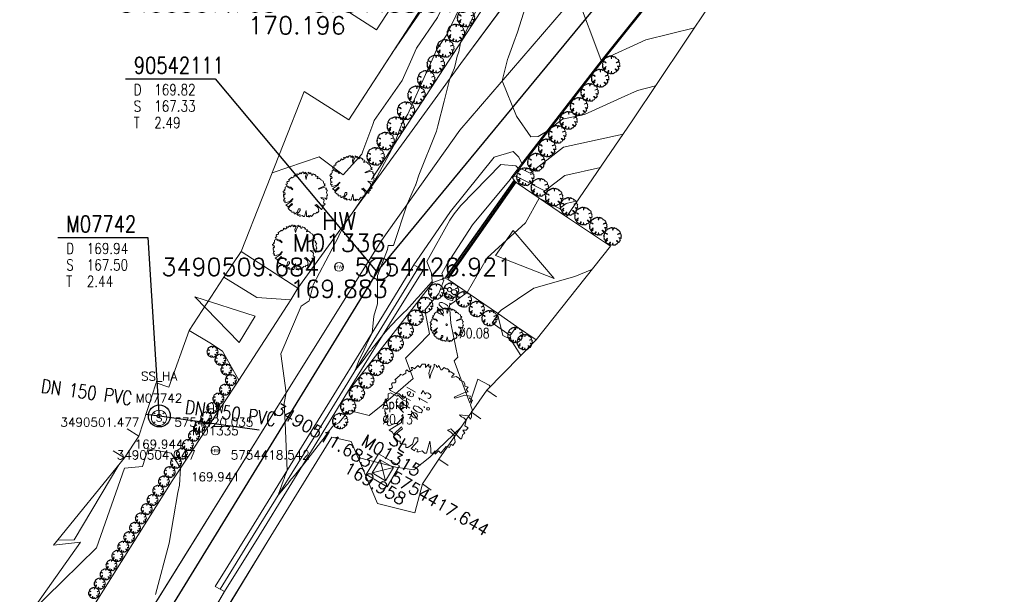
# Model space of a CAD drawing. Header units: metres. Extents: x 3490449 to 3490968, y 5754217 to 5754743.
# Tile 10 of 212: x 3490495 to 3490540, y 5754412 to 5754438. Entities that reach past the tile are written whole.
import ezdxf
from ezdxf.enums import TextEntityAlignment as Align

# ---------------------------------------------------------------- set-up
doc = ezdxf.new("R2010")
doc.units = ezdxf.units.M
doc.header["$LTSCALE"] = 0.25
doc.linetypes.add('Kartierung-07$0$AUSGEZOGEN', pattern=[0])
for name, color, linetype, lineweight, true_color in [('Kartierung-07$0$$BRUCH', 7, 'Continuous', 18, 0x82563a), ('Kartierung-07$0$$HOEHEN_Haupt', 7, 'Continuous', 18, 0x82563a), ('Kartierung-07$0$$HOEHEN_Mittel', 7, 'Continuous', 18, 0x82563a), ('Kartierung-07$0$$P_INF_FL', 7, 'Kartierung-07$0$AUSGEZOGEN', 18, 0x82563a), ('Kartierung-07$0$$P_INF_H', 7, 'Kartierung-07$0$AUSGEZOGEN', 18, 0x82563a), ('Kartierung-07$0$$P_INF_H_Schacht', 7, 'Kartierung-07$0$AUSGEZOGEN', 18, 0x82563a), ('Kartierung-07$0$$P_INF_NR', 7, 'Kartierung-07$0$AUSGEZOGEN', 18, 0x82563a), ('Kartierung-07$0$$P_INF_NR_Schacht', 7, 'Kartierung-07$0$AUSGEZOGEN', 18, 0x82563a), ('Kartierung-07$0$$P_INF_X', 7, 'Kartierung-07$0$AUSGEZOGEN', 18, 0x82563a), ('Kartierung-07$0$$PKT_HS4', 7, 'Continuous', 18, 0x82563a), ('Kartierung-07$0$$PKT_HW', 7, 'Continuous', 18, 0x82563a), ('Kartierung-07$0$$PKT_SL', 7, 'Continuous', 18, 0x82563a), ('Kartierung-07$0$B_Bau', 7, 'Continuous', 18, 0x82563a), ('Kartierung-07$0$B_Baum', 7, 'Continuous', 18, 0x82563a), ('Kartierung-07$0$B_Befestigt', 7, 'Continuous', 18, 0x82563a), ('Kartierung-07$0$B_Gelaendeknick', 7, 'Continuous', 18, 0x82563a), ('Kartierung-07$0$B_Haus', 7, 'Kartierung-07$0$AUSGEZOGEN', 18, 0x82563a), ('Kartierung-07$0$B_Hecke', 7, 'Continuous', 18, 0x82563a), ('Kartierung-07$0$B_Rinne', 7, 'Continuous', 18, 0x82563a), ('Kartierung-07$0$B_Schrift_Baum', 7, 'Continuous', 18, 0x82563a), ('Kartierung-07$0$B_Schrift_Baum_60Grad', 7, 'Continuous', 18, 0x82563a), ('Kartierung-07$0$B_Zaun', 7, 'Kartierung-07$0$AUSGEZOGEN', 18, 0x82563a), ('Kartierung-07$0$B_Zufahrt_Zugang', 7, 'Continuous', 18, 0x82563a), ('Kartierung-07$0$Hilfe_DGM', 7, 'Continuous', 18, 0x82563a), ('Kartierung-07$0$SYM_HW', 7, 'Kartierung-07$0$AUSGEZOGEN', 18, 0x82563a), ('Kartierung-07$0$SYM_SL', 7, 'Kartierung-07$0$AUSGEZOGEN', 18, 0x82563a), ('Kartierung-07$0$SYM_SS_HA', 7, 'Kartierung-07$0$AUSGEZOGEN', 18, 0x82563a)]:
    doc.layers.add(name, color=color, linetype=linetype, lineweight=lineweight, true_color=true_color)
doc.layers.add('Kartierung-07$0$$PKT_SS_HA', color=7, linetype='Continuous', lineweight=18)
for name, color, linetype in [('Kartierung-07$0$B_MW-Leitung_HA_Schrift', 7, 'Continuous'), ('Kartierung-07$0$B_SW-Leitung_HA', 7, 'Continuous'), ('Kartierung-07$0$B_SW_Schacht', 7, 'Continuous'), ('Kartierung-07$0$B_SW_Schacht_HA', 7, 'Continuous')]:
    doc.layers.add(name, color=color, linetype=linetype)
for name, color, linetype, true_color in [('Kartierung-07$0$B_MW-Leitung_HA_Schrift_Aus', 7, 'Continuous', 0x82563a), ('Kartierung-07$0$B_Schachtschrift_SW_AUS', 7, 'Continuous', 0x82563a), ('Kartierung-07$0$B_Schachtschrift_SW_HA_AUS', 7, 'Continuous', 0x82563a), ('Kartierung-07$0$B_SW-Leitung_AUS', 7, 'Continuous', 0x82563a), ('Kartierung-07$0$B_SW-Leitung_HA_Aus', 7, 'Continuous', 0x82563a)]:
    doc.layers.add(name, color=color, linetype=linetype, true_color=true_color)
doc.styles.add('Kartierung-07$0$2', font='TXT')
doc.styles.add('Kartierung-07$0$STANDARD', font='romans.shx', dxfattribs={"width": 0.8})

# ---------------------------------------------------------------- blocks, each defined once
blk = doc.blocks.new('Kartierung-07$0$PKT_0')
for p, q in [((-0.354, -0.354), (0.354, 0.354)), ((0.354, -0.354), (-0.354, 0.354))]:
    blk.add_line(p, q)
at = {"layer": 'Kartierung-07$0$$P_INF_FL', "style": 'Kartierung-07$0$STANDARD'}
blk.add_attdef('CODE', text='', height=0.8, dxfattribs=at).set_placement((0, 1.7), align=Align.CENTER)
at = {"layer": 'Kartierung-07$0$$P_INF_H', "style": 'Kartierung-07$0$STANDARD'}
blk.add_attdef('H', text='', height=0.8, dxfattribs=at).set_placement((0, -1.4), align=Align.CENTER)
at = {"layer": 'Kartierung-07$0$$P_INF_NR', "style": 'Kartierung-07$0$STANDARD'}
blk.add_attdef('NR', text='', height=0.8, dxfattribs=at).set_placement((0, 0.7), align=Align.CENTER)
at = {"layer": 'Kartierung-07$0$$P_INF_X', "style": 'Kartierung-07$0$STANDARD'}
blk.add_attdef('X', text='', height=0.8, dxfattribs=at).set_placement((-0.9, -0.4), align=Align.RIGHT)
blk.add_attdef('Y', (0.7, -0.4), '', height=0.8, dxfattribs=at)
blk = doc.blocks.new('Kartierung-07$0$PKT_SL')
at = {"layer": 'Kartierung-07$0$SYM_SL'}
for p, q in [((-0.5, -0.5), (0.5, 0.5)), ((0.5, -0.5), (-0.5, 0.5)), ((0.5, 0.5), (-0.5, 0.5)), ((-0.5, 0.5), (-0.5, -0.5)), ((0.5, -0.5), (0.5, 0.5)), ((-0.5, -0.5), (0.5, -0.5))]:
    blk.add_line(p, q, dxfattribs=at)
at = {"layer": 'Kartierung-07$0$$P_INF_FL', "style": 'Kartierung-07$0$STANDARD'}
blk.add_attdef('CODE', text='', height=0.8, dxfattribs=at).set_placement((0, 1.7), align=Align.CENTER)
at = {"layer": 'Kartierung-07$0$$P_INF_H', "style": 'Kartierung-07$0$STANDARD'}
blk.add_attdef('H', text='', height=0.8, dxfattribs=at).set_placement((0, -1.4), align=Align.CENTER)
at = {"layer": 'Kartierung-07$0$$P_INF_NR', "style": 'Kartierung-07$0$STANDARD'}
blk.add_attdef('NR', text='', height=0.8, dxfattribs=at).set_placement((0, 0.7), align=Align.CENTER)
at = {"layer": 'Kartierung-07$0$$P_INF_X', "style": 'Kartierung-07$0$STANDARD'}
blk.add_attdef('X', text='', height=0.8, dxfattribs=at).set_placement((-0.9, -0.4), align=Align.RIGHT)
blk.add_attdef('Y', (0.7, -0.4), '', height=0.8, dxfattribs=at)
blk = doc.blocks.new('Kartierung-07$0$PKT_HW')
at = {"layer": 'Kartierung-07$0$SYM_HW'}
for p, q in [((-0.15, 0), (-0.2, 0)), ((0.15, 0), (0.2, 0))]:
    blk.add_line(p, q, dxfattribs=at)
blk.add_circle((0, 0), 0.2, dxfattribs=at)
at = {"layer": 'Kartierung-07$0$$P_INF_FL', "style": 'Kartierung-07$0$STANDARD'}
blk.add_attdef('CODE', text='', height=0.8, dxfattribs=at).set_placement((0, 1.7), align=Align.CENTER)
at = {"layer": 'Kartierung-07$0$$P_INF_H', "style": 'Kartierung-07$0$STANDARD'}
blk.add_attdef('H', text='', height=0.8, dxfattribs=at).set_placement((0, -1.4), align=Align.CENTER)
at = {"layer": 'Kartierung-07$0$$P_INF_NR', "style": 'Kartierung-07$0$STANDARD'}
blk.add_attdef('NR', text='', height=0.8, dxfattribs=at).set_placement((0, 0.7), align=Align.CENTER)
at = {"layer": 'Kartierung-07$0$$P_INF_X', "style": 'Kartierung-07$0$STANDARD'}
blk.add_attdef('X', text='', height=0.8, dxfattribs=at).set_placement((-0.9, -0.4), align=Align.RIGHT)
blk.add_attdef('Y', (0.7, -0.4), '', height=0.8, dxfattribs=at)
at = {"layer": 'Kartierung-07$0$SYM_HW', "style": 'Kartierung-07$0$2', "width": 0.9}
blk.add_text('HW', height=0.15, dxfattribs=at).set_placement((0.001, -0.075), align=Align.CENTER)
blk = doc.blocks.new('Kartierung-07$0$Hecke')
at = {"layer": 'Kartierung-07$0$B_Hecke'}
blk.add_lwpolyline([(-0.447, -0.197), (-0.472, -0.185), (-0.46, -0.147), (-0.472, -0.147), (-0.485, -0.16), (-0.497, -0.135), (-0.485, -0.122), (-0.485, -0.11), (-0.46, -0.085), (-0.485, -0.085), (-0.497, -0.06), (-0.485, -0.06), (-0.497, -0.035), (-0.497, -0.01), (-0.485, 0.003), (-0.485, -0.01), (-0.472, -0.01), (-0.46, 0.003), (-0.472, 0.04), (-0.497, 0.028), (-0.51, 0.065), (-0.472, 0.09), (-0.485, 0.103), (-0.46, 0.115), (-0.46, 0.14), (-0.46, 0.165), (-0.435, 0.178), (-0.36, 0.14), (-0.347, 0.153), (-0.297, 0.103), (-0.285, 0.115), (-0.335, 0.165), (-0.36, 0.165), (-0.435, 0.203), (-0.447, 0.228), (-0.422, 0.228), (-0.41, 0.24), (-0.422, 0.278), (-0.41, 0.29), (-0.385, 0.29), (-0.372, 0.303), (-0.372, 0.328), (-0.385, 0.328), (-0.322, 0.378), (-0.322, 0.39), (-0.297, 0.378), (-0.26, 0.403), (-0.26, 0.428), (-0.247, 0.44), (-0.222, 0.415), (-0.185, 0.44), (-0.197, 0.465), (-0.185, 0.465), (-0.16, 0.453), (-0.135, 0.478), (-0.122, 0.49), (-0.097, 0.465), (-0.085, 0.49), (-0.072, 0.503), (-0.035, 0.503), (-0.035, 0.465), (-0.022, 0.478), (0.003, 0.503), (0.003, 0.478), (0.015, 0.465), (0.028, 0.49), (0.028, 0.478), (0.003, 0.403), (0.015, 0.34), (0.028, 0.39), (0.065, 0.478), (0.065, 0.503), (0.09, 0.49), (0.09, 0.478), (0.103, 0.465), (0.115, 0.49), (0.128, 0.465), (0.14, 0.44), (0.153, 0.44), (0.178, 0.465), (0.203, 0.453), (0.215, 0.453), (0.24, 0.428), (0.228, 0.415), (0.253, 0.415), (0.278, 0.403), (0.29, 0.39), (0.265, 0.365), (0.265, 0.353), (0.315, 0.365), (0.353, 0.34), (0.353, 0.328), (0.403, 0.303), (0.415, 0.278), (0.415, 0.253), (0.453, 0.24), (0.428, 0.215), (0.453, 0.19), (0.403, 0.178), (0.29, 0.128), (0.303, 0.115), (0.415, 0.153), (0.478, 0.14), (0.465, 0.115), (0.503, 0.09), (0.49, 0.078), (0.49, 0.065), (0.478, 0.04), (0.503, -0.022), (0.49, -0.035), (0.49, -0.097), (0.478, -0.122), (0.453, -0.085), (0.353, -0.072), (0.378, -0.097), (0.403, -0.11), (0.428, -0.135), (0.415, -0.197), (0.453, -0.222), (0.428, -0.247), (0.39, -0.247), (0.415, -0.285), (0.39, -0.297), (0.378, -0.347), (0.365, -0.347), (0.253, -0.235), (0.215, -0.247), (0.253, -0.272), (0.29, -0.31), (0.303, -0.385), (0.278, -0.422), (0.253, -0.41), (0.24, -0.447), (0.203, -0.435), (0.14, -0.51), (0.115, -0.485), (0.078, -0.522), (0.078, -0.485), (0.053, -0.51), (0.028, -0.51), (0.028, -0.46), (0.015, -0.372), (-0.022, -0.51), (-0.047, -0.51), (-0.072, -0.485), (-0.11, -0.497), (-0.135, -0.497), (-0.122, -0.472), (-0.147, -0.46), (-0.16, -0.485), (-0.197, -0.46), (-0.122, -0.372), (-0.122, -0.335), (-0.16, -0.335), (-0.185, -0.41), (-0.235, -0.447), (-0.26, -0.447), (-0.26, -0.41), (-0.31, -0.41), (-0.322, -0.397), (-0.322, -0.372), (-0.347, -0.372), (-0.397, -0.322), (-0.347, -0.272), (-0.297, -0.235), (-0.31, -0.21), (-0.397, -0.297), (-0.41, -0.272), (-0.447, -0.247), (-0.31, -0.16), (-0.31, -0.135), (-0.285, -0.11), (-0.285, -0.097), (-0.36, -0.172), (-0.385, -0.172), (-0.447, -0.197)], dxfattribs=at)
blk = doc.blocks.new('Kartierung-07$0$Zufahrt')
at = {"layer": 'Kartierung-07$0$B_Zufahrt_Zugang'}
for p, q in [((-0.7, -2.8), (0, 0)), ((0, 0), (0.7, -2.8)), ((-0.7, -2.8), (0.7, -2.8))]:
    blk.add_line(p, q, dxfattribs=at)
blk = doc.blocks.new('Kartierung-07$0$B_Schachtbeschriftung')
blk.add_line((0, 0), (8.186, 0))
at = {"style": 'Kartierung-07$0$STANDARD', "width": 0.8}
for s, p in [('D ', (0.75, -0.5)), ('S ', (0.75, -2)), ('T ', (0.75, -3.5))]:
    blk.add_text(s, height=1, dxfattribs=at).set_placement(p, align=Align.TOP_LEFT)
at = {"ltscale": 0.02, "style": 'Kartierung-07$0$STANDARD', "width": 0.8}
for tag, p, height in [('NUMMER', (0.759, 0.479), 1.5), ('DECKEL', (2.627, -1.5), 1), ('SOHLE', (2.625, -2.996), 1), ('TIEFE', (2.628, -4.501), 1)]:
    blk.add_attdef(tag, p, '', height=height, dxfattribs=at)
at = {"ltscale": 0.02, "style": 'Kartierung-07$0$STANDARD', "width": 0.8, "flags": 1}
blk.add_attdef('FOTO', (1.057, -6.131), '', height=1, dxfattribs=at)
blk = doc.blocks.new('Kartierung-07$0$B_Baum')
at = {"layer": 'Kartierung-07$0$B_Baum'}
blk.add_lwpolyline([(-0.442, -0.192), (-0.467, -0.179), (-0.454, -0.142), (-0.467, -0.142), (-0.479, -0.154), (-0.492, -0.129), (-0.479, -0.117), (-0.479, -0.104), (-0.454, -0.079), (-0.479, -0.079), (-0.492, -0.054), (-0.479, -0.054), (-0.492, -0.029), (-0.492, -0.004), (-0.479, 0.008), (-0.479, -0.004), (-0.467, -0.004), (-0.454, 0.008), (-0.467, 0.046), (-0.492, 0.033), (-0.504, 0.071), (-0.467, 0.096), (-0.479, 0.108), (-0.454, 0.121), (-0.454, 0.146), (-0.454, 0.171), (-0.429, 0.183), (-0.354, 0.146), (-0.342, 0.158), (-0.292, 0.108), (-0.279, 0.121), (-0.329, 0.171), (-0.354, 0.171), (-0.429, 0.208), (-0.442, 0.233), (-0.417, 0.233), (-0.404, 0.246), (-0.417, 0.283), (-0.404, 0.296), (-0.379, 0.296), (-0.367, 0.308), (-0.367, 0.333), (-0.379, 0.333), (-0.317, 0.383), (-0.317, 0.396), (-0.292, 0.383), (-0.254, 0.408), (-0.254, 0.433), (-0.242, 0.446), (-0.217, 0.421), (-0.179, 0.446), (-0.192, 0.471), (-0.179, 0.471), (-0.154, 0.458), (-0.129, 0.483), (-0.117, 0.496), (-0.092, 0.471), (-0.079, 0.496), (-0.067, 0.508), (-0.029, 0.508), (-0.029, 0.471), (-0.017, 0.483), (0.008, 0.508), (0.008, 0.483), (0.021, 0.471), (0.033, 0.496), (0.033, 0.483), (0.008, 0.408), (0.021, 0.346), (0.033, 0.396), (0.071, 0.483), (0.071, 0.508), (0.096, 0.496), (0.096, 0.483), (0.108, 0.471), (0.121, 0.496), (0.133, 0.471), (0.146, 0.446), (0.158, 0.446), (0.183, 0.471), (0.208, 0.458), (0.221, 0.458), (0.246, 0.433), (0.233, 0.421), (0.258, 0.421), (0.283, 0.408), (0.296, 0.396), (0.271, 0.371), (0.271, 0.358), (0.321, 0.371), (0.358, 0.346), (0.358, 0.333), (0.408, 0.308), (0.421, 0.283), (0.421, 0.258), (0.458, 0.246), (0.433, 0.221), (0.458, 0.196), (0.408, 0.183), (0.296, 0.133), (0.308, 0.121), (0.421, 0.158), (0.483, 0.146), (0.471, 0.121), (0.508, 0.096), (0.496, 0.083), (0.496, 0.071), (0.483, 0.046), (0.508, -0.017), (0.496, -0.029), (0.496, -0.092), (0.483, -0.117), (0.458, -0.079), (0.358, -0.067), (0.383, -0.092), (0.408, -0.104), (0.433, -0.129), (0.421, -0.192), (0.458, -0.217), (0.433, -0.242), (0.396, -0.242), (0.421, -0.279), (0.396, -0.292), (0.383, -0.342), (0.371, -0.342), (0.258, -0.229), (0.221, -0.242), (0.258, -0.267), (0.296, -0.304), (0.308, -0.379), (0.283, -0.417), (0.258, -0.404), (0.246, -0.442), (0.208, -0.429), (0.146, -0.504), (0.121, -0.479), (0.083, -0.517), (0.083, -0.479), (0.058, -0.504), (0.033, -0.504), (0.033, -0.454), (0.021, -0.367), (-0.017, -0.504), (-0.042, -0.504), (-0.067, -0.479), (-0.104, -0.492), (-0.129, -0.492), (-0.117, -0.467), (-0.142, -0.454), (-0.154, -0.479), (-0.192, -0.454), (-0.117, -0.367), (-0.117, -0.329), (-0.154, -0.329), (-0.179, -0.404), (-0.229, -0.442), (-0.254, -0.442), (-0.254, -0.404), (-0.304, -0.404), (-0.317, -0.392), (-0.317, -0.367), (-0.342, -0.367), (-0.392, -0.317), (-0.342, -0.267), (-0.292, -0.229), (-0.304, -0.204), (-0.392, -0.292), (-0.404, -0.267), (-0.442, -0.242), (-0.304, -0.154), (-0.304, -0.129), (-0.279, -0.104), (-0.279, -0.092), (-0.354, -0.167), (-0.379, -0.167), (-0.442, -0.192)], dxfattribs=at)
blk = doc.blocks.new('Kartierung-07$0$PKT_SS_HA')
at = {"layer": 'Kartierung-07$0$SYM_SS_HA'}
for p, q in [((-0.247, 0.247), (-0.177, 0.177)), ((0.177, 0.177), (0.247, 0.247)), ((0.177, 0.177), (0.247, 0.247)), ((-0.247, -0.247), (-0.177, -0.177)), ((0.177, -0.177), (0.247, -0.247))]:
    blk.add_line(p, q, dxfattribs=at)
blk.add_circle((0, 0), 0.35, dxfattribs=at)
at = {"layer": 'Kartierung-07$0$$P_INF_FL', "style": 'Kartierung-07$0$STANDARD'}
blk.add_attdef('CODE', text='', height=0.8, dxfattribs=at).set_placement((0, 1.7), align=Align.CENTER)
at = {"layer": 'Kartierung-07$0$$P_INF_H_Schacht', "style": 'Kartierung-07$0$STANDARD'}
blk.add_attdef('H', text='', height=0.8, dxfattribs=at).set_placement((0, -1.4), align=Align.CENTER)
at = {"layer": 'Kartierung-07$0$$P_INF_NR_Schacht', "style": 'Kartierung-07$0$STANDARD'}
blk.add_attdef('NR', text='', height=0.8, dxfattribs=at).set_placement((0, 0.7), align=Align.CENTER)
at = {"layer": 'Kartierung-07$0$$P_INF_X', "style": 'Kartierung-07$0$STANDARD'}
blk.add_attdef('X', text='', height=0.8, dxfattribs=at).set_placement((-0.9, -0.4), align=Align.RIGHT)
blk.add_attdef('Y', (0.7, -0.4), '', height=0.8, dxfattribs=at)
at = {"layer": 'Kartierung-07$0$SYM_SS_HA', "style": 'Kartierung-07$0$2'}
blk.add_text('S', height=0.35, dxfattribs=at).set_placement((0, -0.178), align=Align.CENTER)

msp = doc.modelspace()

# ---------------------------------------------------------------- linework, layer by layer
at = {"layer": 'Kartierung-07$0$$BRUCH', "ltscale": 0.02}
for p, q in [((3490521.682, 5754436.387), (3490529.671, 5754446.358)), ((3490510.135, 5754433.634), (3490517.317, 5754444.735)), ((3490517.103, 5754440.035), (3490511.166, 5754430.904)), ((3490520.85, 5754439.739), (3490515.196, 5754433.16)), ((3490517.535, 5754439.31), (3490515.244, 5754436.201)), ((3490518.026, 5754431.645), (3490521.682, 5754436.387)), ((3490515.244, 5754436.201), (3490511.37, 5754430.859)), ((3490508.088, 5754434.927), (3490510.135, 5754433.634)), ((3490515.196, 5754433.16), (3490511.623, 5754428.129)), ((3490514.764, 5754429.454), (3490516.768, 5754431.924)), ((3490516.768, 5754431.924), (3490517.62, 5754432.194)), ((3490517.62, 5754432.194), (3490517.879, 5754431.928)), ((3490517.879, 5754431.928), (3490518.026, 5754431.645)), ((3490517.569, 5754431.038), (3490518.026, 5754431.645)), ((3490514.516, 5754426.403), (3490517.67, 5754430.883)), ((3490517.67, 5754430.883), (3490517.569, 5754431.038)), ((3490517.67, 5754430.883), (3490517.716, 5754430.821)), ((3490511.37, 5754430.859), (3490507.812, 5754425.949)), ((3490514.629, 5754426.431), (3490517.716, 5754430.821)), ((3490517.716, 5754430.821), (3490517.848, 5754430.71)), ((3490520.064, 5754429.206), (3490517.848, 5754430.71)), ((3490513.371, 5754427.419), (3490514.764, 5754429.454)), ((3490520.064, 5754429.206), (3490522.065, 5754427.872)), ((3490511.623, 5754428.129), (3490506.893, 5754420.564)), ((3490505.227, 5754427.625), (3490507.812, 5754425.949)), ((3490513.092, 5754427.017), (3490513.371, 5754427.419)), ((3490508.819, 5754419.599), (3490513.304, 5754426.89)), ((3490513.092, 5754427.017), (3490511.719, 5754424.75)), ((3490513.304, 5754426.89), (3490513.092, 5754427.017)), ((3490513.508, 5754426.742), (3490513.304, 5754426.89)), ((3490504.433, 5754426.451), (3490505.932, 5754425.522)), ((3490512.114, 5754424.505), (3490513.508, 5754426.742)), ((3490513.961, 5754426.211), (3490514.516, 5754426.403)), ((3490514.516, 5754426.403), (3490514.667, 5754426.352)), ((3490507.812, 5754425.949), (3490507.483, 5754425.422)), ((3490510.079, 5754421.214), (3490513.961, 5754426.211)), ((3490514.667, 5754426.352), (3490516.965, 5754424.778)), ((3490505.932, 5754425.522), (3490507.483, 5754425.422)), ((3490507.483, 5754425.422), (3490505.115, 5754421.755)), ((3490511.719, 5754424.75), (3490508.536, 5754419.614)), ((3490517.777, 5754424.204), (3490516.965, 5754424.778)), ((3490510.079, 5754421.214), (3490512.114, 5754424.505)), ((3490517.777, 5754424.204), (3490518.679, 5754423.597)), ((3490502.85, 5754424.022), (3490503.789, 5754423.454)), ((3490503.789, 5754423.454), (3490504.375, 5754423.078)), ((3490505.115, 5754421.755), (3490504.375, 5754423.078)), ((3490502.068, 5754417.166), (3490505.115, 5754421.755)), ((3490508.797, 5754419.119), (3490510.079, 5754421.214)), ((3490515.724, 5754420.287), (3490516.431, 5754421.298)), ((3490506.893, 5754420.564), (3490499.655, 5754408.924)), ((3490508.536, 5754419.614), (3490505.695, 5754415.009)), ((3490505.775, 5754414.669), (3490508.819, 5754419.599)), ((3490506.024, 5754414.623), (3490508.797, 5754419.119)), ((3490506.575, 5754414.639), (3490509.353, 5754419.148)), ((3490514.239, 5754418.157), (3490513.486, 5754417.02)), ((3490502.068, 5754417.166), (3490497.674, 5754410.166)), ((3490505.695, 5754415.009), (3490504.04, 5754412.341)), ((3490502.166, 5754407.427), (3490506.575, 5754414.639)), ((3490504.269, 5754412.213), (3490505.775, 5754414.669)), ((3490504.456, 5754412.105), (3490506.024, 5754414.623)), ((3490501.82, 5754407.576), (3490504.456, 5754412.105)), ((3490504.04, 5754412.341), (3490504.269, 5754412.213)), ((3490504.269, 5754412.213), (3490504.456, 5754412.105))]:
    msp.add_line(p, q, dxfattribs=at)
at = {"layer": 'Kartierung-07$0$$HOEHEN_Haupt', "ltscale": 0.02}
for points in [[(3490518.009, 5754445.504), (3490517.886, 5754444.924), (3490517.544, 5754443.995), (3490515.06, 5754440.271), (3490514.718, 5754439.434), (3490514.613, 5754439.214), (3490514.176, 5754438.301), (3490513.224, 5754436.904), (3490513.159, 5754436.759), (3490513.002, 5754436.408), (3490512.566, 5754435.432), (3490511.29, 5754433.596), (3490511.224, 5754433.415), (3490510.775, 5754432.196), (3490510.727, 5754432.066), (3490509.873, 5754431.118), (3490508.776, 5754431.942), (3490506.631, 5754431.207)], [(3490520.563, 5754429.937), (3490520.037, 5754429.82), (3490519.741, 5754429.592), (3490518.813, 5754430.055), (3490518.187, 5754428.926), (3490516.438, 5754427.335), (3490515.536, 5754425.757), (3490514.716, 5754425.183), (3490514.789, 5754424.35), (3490515.1, 5754422.803), (3490515.015, 5754422.717), (3490514.933, 5754422.635), (3490515.653, 5754420.71), (3490516.014, 5754421.796), (3490516.538, 5754421.528), (3490516.584, 5754421.454)], [(3490510.555, 5754418.221), (3490512.275, 5754417.779), (3490513.098, 5754417.664), (3490513.822, 5754418.235), (3490515.267, 5754419.632)], [(3490501.315, 5754411.976), (3490501.932, 5754414.319), (3490502.339, 5754416.622), (3490502.415, 5754416.959), (3490502.454, 5754417.747), (3490502.026, 5754418.423), (3490500.984, 5754418.617), (3490500.717, 5754417.817), (3490499.902, 5754417.746), (3490498.627, 5754414.107), (3490497.845, 5754413.34), (3490497.071, 5754412.589), (3490495.62, 5754411.15)], [(3490496.844, 5754414.451), (3490497.601, 5754414.464), (3490499.647, 5754417.89)]]:
    msp.add_lwpolyline(points, dxfattribs=at)
at = {"layer": 'Kartierung-07$0$$HOEHEN_Mittel', "ltscale": 0.02}
for points in [[(3490512.11, 5754436.687), (3490512.307, 5754436.97), (3490512.312, 5754436.981), (3490512.314, 5754436.985), (3490512.314, 5754436.986), (3490513.763, 5754439.112), (3490513.799, 5754439.187), (3490513.808, 5754439.205), (3490513.836, 5754439.274), (3490517.368, 5754444.569), (3490517.445, 5754444.777), (3490517.473, 5754444.908)], [(3490518.386, 5754439.42), (3490517.823, 5754437.625), (3490517.66, 5754437.178), (3490517.417, 5754436.509), (3490517.374, 5754436.391), (3490517.126, 5754435.406), (3490517.772, 5754433.796), (3490518.432, 5754432.857), (3490518.77, 5754432.87), (3490519.153, 5754433.107), (3490519.87, 5754433.658), (3490520.874, 5754433.881), (3490522.546, 5754434.633), (3490523.293, 5754434.975), (3490524.123, 5754435.179)], [(3490521.603, 5754431.459), (3490519.981, 5754431.099), (3490519.069, 5754430.397), (3490517.899, 5754430.98), (3490517.797, 5754431.037), (3490517.754, 5754431.063), (3490517.573, 5754431.032), (3490517.494, 5754430.917), (3490515.777, 5754428.836), (3490514.605, 5754427.031), (3490514.38, 5754426.627), (3490514.427, 5754426.513), (3490514.432, 5754426.418), (3490514.392, 5754426.36), (3490514.464, 5754426.311), (3490514.244, 5754425.707), (3490513.893, 5754425.293), (3490513.599, 5754424.946), (3490513.817, 5754423.861), (3490513.258, 5754423.301), (3490512.724, 5754422.764), (3490513.07, 5754421.838), (3490511.927, 5754420.841), (3490511.603, 5754420.579), (3490511.065, 5754420.145), (3490510.141, 5754420.364), (3490509.678, 5754419.806), (3490509.396, 5754419.657), (3490509.145, 5754419.323), (3490509, 5754419.13), (3490508.891, 5754418.971), (3490508.587, 5754418.58), (3490507.999, 5754417.825), (3490507.975, 5754417.796), (3490507.974, 5754417.794), (3490507.961, 5754417.779), (3490507.652, 5754417.402), (3490507.523, 5754417.246), (3490507.416, 5754417.117), (3490507.343, 5754417.028), (3490507.289, 5754416.963), (3490507.222, 5754416.882), (3490506.911, 5754416.51), (3490507.158, 5754417.194), (3490507.178, 5754417.25), (3490507.221, 5754417.37), (3490507.318, 5754417.64), (3490507.228, 5754419.81), (3490507.204, 5754420.384), (3490507.194, 5754420.517), (3490507.19, 5754420.573), (3490507.18, 5754420.707), (3490507.278, 5754421.18), (3490507.032, 5754422.954), (3490507.954, 5754425.137), (3490508.328, 5754425.377), (3490508.51, 5754426.104), (3490509.656, 5754428.292), (3490509.689, 5754428.391), (3490510.036, 5754429.018), (3490511.199, 5754430.701), (3490511.317, 5754430.871), (3490511.343, 5754430.919), (3490511.42, 5754431.043), (3490512.196, 5754432.488), (3490512.447, 5754433.17), (3490512.588, 5754433.554), (3490512.824, 5754433.893), (3490513.693, 5754435.836), (3490514.004, 5754436.533), (3490514.134, 5754436.823), (3490514.588, 5754437.49), (3490515.426, 5754439.241)], [(3490516.239, 5754439.267), (3490515.225, 5754437.147), (3490515.152, 5754436.73), (3490515.076, 5754436.531), (3490515.012, 5754436.263), (3490514.95, 5754436.007), (3490514.745, 5754435.513), (3490514.48, 5754434.487), (3490514.187, 5754433.358), (3490514.124, 5754433.114), (3490513.325, 5754431.109), (3490513.189, 5754430.689), (3490513.183, 5754430.668), (3490513.169, 5754430.644), (3490512.795, 5754429.78), (3490512.171, 5754427.906), (3490511.923, 5754427.902), (3490511.897, 5754427.714), (3490511.435, 5754426.526), (3490511.435, 5754426.269), (3490511.436, 5754425.237), (3490511.277, 5754424.678), (3490511.189, 5754423.894), (3490511.008, 5754423.536), (3490510.937, 5754423.375), (3490510.918, 5754423.332), (3490510.831, 5754423.138), (3490510.58, 5754422.604), (3490510.464, 5754422.323), (3490510.404, 5754422.175), (3490510.518, 5754422.321), (3490510.521, 5754422.326), (3490510.531, 5754422.339), (3490510.78, 5754422.658), (3490510.908, 5754422.822), (3490511.08, 5754423.043), (3490511.145, 5754423.127), (3490511.188, 5754423.182), (3490511.379, 5754423.427), (3490511.713, 5754423.857), (3490511.914, 5754424.076), (3490512.085, 5754424.263), (3490512.38, 5754424.584), (3490512.623, 5754424.821), (3490512.759, 5754424.952), (3490513.143, 5754425.381), (3490513.219, 5754425.458), (3490513.296, 5754425.537), (3490513.904, 5754426.224), (3490513.928, 5754426.249), (3490513.908, 5754426.643), (3490513.689, 5754427.169), (3490514.738, 5754429.05), (3490514.933, 5754429.351), (3490515.239, 5754429.722), (3490517.063, 5754431.598), (3490517.743, 5754431.536), (3490517.862, 5754431.427), (3490517.93, 5754431.439), (3490517.945, 5754431.429), (3490517.981, 5754431.409), (3490518.396, 5754431.202), (3490519.925, 5754432.379), (3490522.643, 5754432.982)], [(3490520.511, 5754439.345), (3490521.633, 5754436.388), (3490521.657, 5754436.355), (3490521.691, 5754436.37), (3490523.683, 5754437.281), (3490525.896, 5754437.825)], [(3490517.971, 5754422.873), (3490517.506, 5754423.619), (3490517.154, 5754423.799), (3490516.926, 5754424.726), (3490516.921, 5754424.786), (3490516.937, 5754424.797), (3490516.955, 5754424.828), (3490517.08, 5754424.942), (3490518.577, 5754425.955), (3490520.445, 5754426.486), (3490521.218, 5754426.803)]]:
    msp.add_lwpolyline(points, dxfattribs=at)
at = {"layer": 'Kartierung-07$0$B_Bau', "ltscale": 0.02}
for p, q in [((3490510.93, 5754417.447, 169.958), (3490511.486, 5754418.397, 169.958)), ((3490511.486, 5754418.397, 169.958), (3490512.436, 5754417.841, 169.958)), ((3490510.93, 5754417.447, 169.958), (3490511.88, 5754416.891, 169.958)), ((3490511.88, 5754416.891, 169.958), (3490512.436, 5754417.841, 169.958))]:
    msp.add_line(p, q, dxfattribs=at)
for points, elevation in [([(3490515.724, 5754420.287), (3490516.431, 5754421.298)], 169.996), ([(3490514.239, 5754418.157), (3490513.486, 5754417.02)], 170.009)]:
    msp.add_lwpolyline(points, dxfattribs=dict(at, elevation=elevation))
for points in [[(3490516.431, 5754421.298), (3490516.86, 5754420.998)], [(3490515.724, 5754420.287), (3490516.153, 5754419.987)], [(3490500.55, 5754419.197), (3490500.023, 5754419.531)], [(3490499.906, 5754418.208), (3490500.55, 5754419.197)], [(3490499.906, 5754418.208), (3490499.391, 5754418.534)], [(3490514.239, 5754418.157), (3490514.664, 5754417.86)], [(3490513.486, 5754417.02), (3490513.882, 5754416.743)]]:
    msp.add_lwpolyline(points, dxfattribs=at)
at = {"layer": 'Kartierung-07$0$B_Baum'}
for centre, radius in [((3490514.593, 5754424.283, 169.338), 0.04), ((3490513.745, 5754420.445, 169.642), 0.065)]:
    msp.add_circle(centre, radius, dxfattribs=at)
at = {"layer": 'Kartierung-07$0$B_Befestigt', "ltscale": 0.02}
for points in [[(3490517.569, 5754431.038), (3490518.026, 5754431.645), (3490521.682, 5754436.387), (3490529.671, 5754446.358), (3490532.705, 5754449.908), (3490537.414, 5754455.326), (3490538.081, 5754455.461)], [(3490517.535, 5754439.31), (3490515.244, 5754436.201)], [(3490515.244, 5754436.201), (3490511.37, 5754430.859), (3490507.812, 5754425.949)], [(3490499.035, 5754402.965), (3490501.82, 5754407.576), (3490504.456, 5754412.105), (3490506.024, 5754414.623), (3490508.797, 5754419.119), (3490510.079, 5754421.214), (3490513.961, 5754426.211), (3490514.516, 5754426.403), (3490517.67, 5754430.883), (3490517.569, 5754431.038)], [(3490520.064, 5754429.206), (3490517.848, 5754430.71)], [(3490520.064, 5754429.206), (3490522.065, 5754427.872)], [(3490512.114, 5754424.505), (3490513.508, 5754426.742), (3490513.304, 5754426.89), (3490513.092, 5754427.017), (3490511.719, 5754424.75), (3490508.536, 5754419.614), (3490505.695, 5754415.009), (3490504.04, 5754412.341)], [(3490504.433, 5754426.451), (3490505.932, 5754425.522)], [(3490507.812, 5754425.949), (3490507.483, 5754425.422)], [(3490514.667, 5754426.352), (3490516.965, 5754424.778)], [(3490516.676, 5754424.37), (3490516.965, 5754424.778)], [(3490517.777, 5754424.204), (3490517.488, 5754423.796)], [(3490517.777, 5754424.204), (3490518.679, 5754423.597)], [(3490502.85, 5754424.022), (3490503.789, 5754423.454), (3490504.375, 5754423.078)], [(3490502.068, 5754417.166), (3490497.674, 5754410.166), (3490494.473, 5754404.803), (3490491.728, 5754400.056)]]:
    msp.add_lwpolyline(points, dxfattribs=at)
for points, elevation in [([(3490508.088, 5754434.927), (3490510.135, 5754433.634), (3490517.317, 5754444.735)], 170.081), ([(3490517.67, 5754430.883), (3490517.716, 5754430.821), (3490517.848, 5754430.71)], 169.948), ([(3490514.516, 5754426.403), (3490514.667, 5754426.352)], 169.927), ([(3490505.932, 5754425.522), (3490507.483, 5754425.422)], 169.957), ([(3490507.483, 5754425.422), (3490505.115, 5754421.755), (3490504.375, 5754423.078)], 169.913), ([(3490517.777, 5754424.204), (3490516.965, 5754424.778)], 170.128), ([(3490510.079, 5754421.214), (3490512.114, 5754424.505)], 169.853), ([(3490517.488, 5754423.796), (3490516.676, 5754424.37)], 170.128), ([(3490502.068, 5754417.166), (3490505.115, 5754421.755)], 170.01), ([(3490504.04, 5754412.341), (3490504.269, 5754412.213), (3490504.456, 5754412.105)], 169.968)]:
    msp.add_lwpolyline(points, dxfattribs=dict(at, elevation=elevation))
at = {"layer": 'Kartierung-07$0$B_Gelaendeknick', "ltscale": 0.02}
for points, elevation in [([(3490520.85, 5754439.739), (3490515.196, 5754433.16), (3490511.623, 5754428.129), (3490506.893, 5754420.564), (3490499.655, 5754408.924), (3490493.914, 5754398.968), (3490489.964, 5754391.422), (3490484.109, 5754379.978)], 169.59), ([(3490513.371, 5754427.419), (3490514.764, 5754429.454), (3490516.768, 5754431.924), (3490517.62, 5754432.194), (3490517.879, 5754431.928)], 169.754), ([(3490517.879, 5754431.928), (3490518.026, 5754431.645)], 169.723), ([(3490513.092, 5754427.017), (3490513.371, 5754427.419)], 169.718), ([(3490504.269, 5754412.213), (3490505.775, 5754414.669), (3490508.819, 5754419.599), (3490513.304, 5754426.89)], 169.96)]:
    msp.add_lwpolyline(points, dxfattribs=dict(at, elevation=elevation))
at = {"layer": 'Kartierung-07$0$B_Haus', "ltscale": 0.02}
msp.add_line((3490511.394, 5754437.742, 170.591), (3490517.108, 5754446.537, 170.591), dxfattribs=at)
at = {"layer": 'Kartierung-07$0$B_Haus', "ltscale": 0.02, "elevation": 170.196}
msp.add_lwpolyline([(3490508.287, 5754439.751), (3490511.394, 5754437.742)], dxfattribs=at)
at = {"layer": 'Kartierung-07$0$B_Rinne', "ltscale": 0.02}
for points in [[(3490517.667, 5754430.856), (3490514.58, 5754426.466)], [(3490517.762, 5754430.782), (3490514.678, 5754426.396)], [(3490517.667, 5754430.856), (3490517.716, 5754430.821)]]:
    msp.add_lwpolyline(points, dxfattribs=at)
at = {"layer": 'Kartierung-07$0$B_Rinne', "ltscale": 0.02, "elevation": 169.955}
msp.add_lwpolyline([(3490514.678, 5754426.396), (3490514.58, 5754426.466)], dxfattribs=at)
at = {"layer": 'Kartierung-07$0$B_Schachtschrift_SW_AUS', "ltscale": 0.02, "elevation": -334.466}
msp.add_lwpolyline([(3490504.037, 5754435.505), (3490511.393, 5754426.717)], dxfattribs=at)
at = {"layer": 'Kartierung-07$0$B_Schachtschrift_SW_HA_AUS', "ltscale": 0.02, "elevation": -504.285}
msp.add_lwpolyline([(3490500.961, 5754428.261), (3490501.477, 5754420.035)], dxfattribs=at)
at = {"layer": 'Kartierung-07$0$B_SW-Leitung_AUS', "ltscale": 0.02}
for p in [(3490540.027, 5754461.436), (3490489.2, 5754390.537)]:
    msp.add_line(p, (3490511.533, 5754426.843), dxfattribs=at)
at = {"layer": 'Kartierung-07$0$B_SW-Leitung_HA', "ltscale": 0.02}
msp.add_line((3490500.866, 5754420.209, 23.306), (3490501.49, 5754420.122), dxfattribs=at)
at = {"layer": 'Kartierung-07$0$B_SW-Leitung_HA_Aus', "ltscale": 0.02}
msp.add_line((3490501.49, 5754420.122), (3490506.038, 5754419.487, -169.944), dxfattribs=at)
at = {"layer": 'Kartierung-07$0$B_SW_Schacht', "ltscale": 0.02}
msp.add_circle((3490511.533, 5754426.843), 0.5, dxfattribs=at)
at = {"layer": 'Kartierung-07$0$B_SW_Schacht_HA', "ltscale": 0.02}
msp.add_circle((3490501.49, 5754420.122), 0.5, dxfattribs=at)
at = {"layer": 'Kartierung-07$0$B_Zaun', "ltscale": 0.02}
for points in [[(3490517.617, 5754431.002), (3490518.074, 5754431.609), (3490521.729, 5754436.35), (3490529.717, 5754446.32), (3490532.75, 5754449.869), (3490537.446, 5754455.271), (3490538.093, 5754455.402)], [(3490501.761, 5754401.044), (3490499.218, 5754402.518), (3490502.166, 5754407.427), (3490506.575, 5754414.639), (3490509.353, 5754419.148)]]:
    msp.add_lwpolyline(points, dxfattribs=at)
at = {"layer": 'Kartierung-07$0$B_Zaun', "ltscale": 0.02, "elevation": 169.922}
msp.add_lwpolyline([(3490507.763, 5754425.984), (3490505.227, 5754427.625)], dxfattribs=at)
at = {"layer": 'Kartierung-07$0$Hilfe_DGM', "ltscale": 0.02}
for points in [[(3490493.29, 5754407.865), (3490497.9, 5754414.365), (3490496.663, 5754414.229), (3490499.906, 5754418.208), (3490500.55, 5754419.197), (3490501.351, 5754421.627), (3490501.926, 5754421.439), (3490502.85, 5754424.022), (3490504.433, 5754426.451), (3490505.227, 5754427.625), (3490508.088, 5754434.927), (3490510.135, 5754433.634), (3490517.317, 5754444.735)], [(3490526.658, 5754438.963), (3490523.059, 5754433.591), (3490520.064, 5754429.206), (3490522.065, 5754427.872), (3490518.679, 5754423.597), (3490516.431, 5754421.298), (3490515.724, 5754420.287), (3490514.239, 5754418.157), (3490513.486, 5754417.02), (3490513.15, 5754415.697), (3490511.446, 5754416.123), (3490510.244, 5754418.954), (3490509.353, 5754419.148), (3490506.575, 5754414.639), (3490499.218, 5754402.518), (3490501.732, 5754402.322), (3490501.761, 5754401.044), (3490504.018, 5754399.619), (3490501.41, 5754395.117), (3490501.085, 5754394.772), (3490496.451, 5754387.342)]]:
    msp.add_lwpolyline(points, dxfattribs=at)

# ---------------------------------------------------------------- block references
at = {"layer": 'Kartierung-07$0$$PKT_HS4'}
msp.add_blockref('Kartierung-07$0$PKT_0', (3490507.763, 5754438.94, 170.196), dxfattribs=at).add_auto_attribs({'Y': '5754438.940', 'X': '3490507.763', 'H': '170.196', 'CODE': 'HS4', 'NR': 'M01251'})
at = {"layer": 'Kartierung-07$0$$PKT_HW'}
msp.add_blockref('Kartierung-07$0$PKT_HW', (3490509.684, 5754426.921, 169.883), dxfattribs=at).add_auto_attribs({'Y': '5754426.921', 'X': '3490509.684', 'H': '169.883', 'CODE': 'HW', 'NR': 'M01336'})
ref = msp.add_blockref('Kartierung-07$0$PKT_HW', (3490504.047, 5754418.542, 169.941), dxfattribs=at)
ref.add_attrib('Y', '5754418.542', (3490504.747, 5754418.142, 169.941), dxfattribs={"layer": 'Kartierung-07$0$$P_INF_X', "height": 0.4, "style": 'Kartierung-07$0$STANDARD'})
ref.add_attrib('X', '3490504.047', dxfattribs={"layer": 'Kartierung-07$0$$P_INF_X', "height": 0.4, "style": 'Kartierung-07$0$STANDARD'}).set_placement((3490503.147, 5754418.142, 169.941), align=Align.RIGHT)
ref.add_attrib('H', '169.941', dxfattribs={"layer": 'Kartierung-07$0$$P_INF_H', "height": 0.4, "style": 'Kartierung-07$0$STANDARD'}).set_placement((3490504.047, 5754417.142, 169.941), align=Align.CENTER)
ref.add_attrib('CODE', 'HW', dxfattribs={"layer": 'Kartierung-07$0$$P_INF_FL', "height": 0.4, "style": 'Kartierung-07$0$STANDARD'}).set_placement((3490504.047, 5754420.242, 169.941), align=Align.CENTER)
ref.add_attrib('NR', 'M01335', dxfattribs={"layer": 'Kartierung-07$0$$P_INF_NR', "height": 0.4, "style": 'Kartierung-07$0$STANDARD'}).set_placement((3490504.047, 5754419.242, 169.941), align=Align.CENTER)
at = {"layer": 'Kartierung-07$0$$PKT_SL', "xscale": 0.7, "yscale": 0.7, "zscale": 0.7, "rotation": 329.6359259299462}
msp.add_blockref('Kartierung-07$0$PKT_SL', (3490511.683, 5754417.644, 169.958), dxfattribs=at).add_auto_attribs({'Y': '5754417.644', 'X': '3490511.683', 'H': '169.958', 'CODE': 'SL', 'NR': 'M01315'})
at = {"layer": 'Kartierung-07$0$$PKT_SS_HA'}
ref = msp.add_blockref('Kartierung-07$0$PKT_SS_HA', (3490501.477, 5754420.035, 169.944), dxfattribs=at)
ref.add_attrib('Y', '5754420.035', (3490502.177, 5754419.635, 169.944), dxfattribs={"layer": 'Kartierung-07$0$$P_INF_X', "height": 0.4, "style": 'Kartierung-07$0$STANDARD'})
ref.add_attrib('X', '3490501.477', dxfattribs={"layer": 'Kartierung-07$0$$P_INF_X', "height": 0.4, "style": 'Kartierung-07$0$STANDARD'}).set_placement((3490500.577, 5754419.635, 169.944), align=Align.RIGHT)
ref.add_attrib('H', '169.944', dxfattribs={"layer": 'Kartierung-07$0$$P_INF_H_Schacht', "height": 0.4, "style": 'Kartierung-07$0$STANDARD'}).set_placement((3490501.477, 5754418.635, 169.944), align=Align.CENTER)
ref.add_attrib('CODE', 'SS_HA', dxfattribs={"layer": 'Kartierung-07$0$$P_INF_FL', "height": 0.4, "style": 'Kartierung-07$0$STANDARD'}).set_placement((3490501.477, 5754421.735, 169.944), align=Align.CENTER)
ref.add_attrib('NR', 'M07742', dxfattribs={"layer": 'Kartierung-07$0$$P_INF_NR_Schacht', "height": 0.4, "style": 'Kartierung-07$0$STANDARD'}).set_placement((3490501.477, 5754420.735, 169.944), align=Align.CENTER)
at = {"layer": 'Kartierung-07$0$B_Baum'}
for p, xscale, yscale, zscale in [((3490514.593, 5754424.283, 325.486), 1.5, 1.5, 1.5), ((3490513.745, 5754420.445, 325.79), 4, 4, 4)]:
    msp.add_blockref('Kartierung-07$0$B_Baum', p, dxfattribs=dict(at, xscale=xscale, yscale=yscale, zscale=zscale))
at = {"layer": 'Kartierung-07$0$B_Hecke', "ltscale": 0.02}
for p, xscale, yscale, zscale in [((3490515.476, 5754438.284), 0.7999999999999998, 0.7999999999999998, 0.7999999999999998), ((3490515.013, 5754437.597), 0.7999999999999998, 0.7999999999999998, 0.7999999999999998), ((3490514.532, 5754436.901), 0.7999999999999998, 0.7999999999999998, 0.7999999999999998), ((3490514.098, 5754436.184), 0.7999999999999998, 0.7999999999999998, 0.7999999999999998), ((3490522.093, 5754436.144), 0.8, 0.8, 0.8), ((3490513.664, 5754435.484), 0.7999999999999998, 0.7999999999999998, 0.7999999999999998), ((3490521.593, 5754435.534), 0.8, 0.8, 0.8), ((3490513.219, 5754434.776), 0.7999999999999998, 0.7999999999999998, 0.7999999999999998), ((3490521.113, 5754434.891), 0.8, 0.8, 0.8), ((3490520.628, 5754434.248), 0.8, 0.8, 0.8), ((3490512.742, 5754434.056), 0.7999999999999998, 0.7999999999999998, 0.7999999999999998), ((3490512.276, 5754433.368), 0.8, 0.8, 0.8), ((3490520.149, 5754433.609), 0.8, 0.8, 0.8), ((3490519.64, 5754432.975), 0.8, 0.8, 0.8), ((3490511.81, 5754432.669), 0.8, 0.8, 0.8), ((3490519.175, 5754432.356), 0.8, 0.8, 0.8), ((3490511.354, 5754431.97), 0.8, 0.8, 0.8), ((3490510.287, 5754430.98), 2, 2, 2), ((3490518.684, 5754431.704), 0.8, 0.8, 0.8), ((3490518.183, 5754431.043), 0.8, 0.8, 0.8), ((3490508.152, 5754430.235), 2, 2, 2), ((3490518.84, 5754430.557), 0.8, 0.8, 0.8), ((3490519.495, 5754430.112), 0.7999999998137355, 0.7999999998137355, 0.7999999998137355), ((3490520.168, 5754429.686), 0.7999999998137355, 0.7999999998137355, 0.7999999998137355), ((3490520.83, 5754429.245), 0.7999999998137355, 0.7999999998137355, 0.7999999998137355), ((3490521.506, 5754428.785), 0.7999999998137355, 0.7999999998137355, 0.7999999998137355), ((3490507.669, 5754427.817), 2, 2, 2), ((3490522.16, 5754428.315), 0.7999999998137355, 0.7999999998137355, 0.7999999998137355), ((3490514.115, 5754425.805), 0.7000000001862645, 0.7000000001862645, 0.7000000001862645), ((3490514.795, 5754425.842), 0.7000000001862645, 0.7000000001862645, 0.7000000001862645), ((3490513.615, 5754425.187), 0.7000000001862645, 0.7000000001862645, 0.7000000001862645), ((3490515.377, 5754425.446), 0.7000000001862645, 0.7000000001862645, 0.7000000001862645), ((3490515.966, 5754425.003), 0.7000000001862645, 0.7000000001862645, 0.7000000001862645), ((3490513.174, 5754424.609), 0.7000000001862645, 0.7000000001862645, 0.7000000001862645), ((3490516.547, 5754424.586), 0.7000000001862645, 0.7000000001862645, 0.7000000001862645), ((3490512.733, 5754424.024), 0.7000000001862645, 0.7000000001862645, 0.7000000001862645), ((3490517.725, 5754423.82), 0.7000000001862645, 0.7000000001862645, 0.7000000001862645), ((3490512.276, 5754423.44), 0.7000000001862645, 0.7000000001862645, 0.7000000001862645), ((3490518.151, 5754423.492), 0.7000000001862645, 0.7000000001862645, 0.7000000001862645), ((3490503.914, 5754423.052), 0.5, 0.5, 0.5), ((3490504.276, 5754422.69), 0.5, 0.5, 0.5), ((3490511.817, 5754422.869), 0.7000000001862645, 0.7000000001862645, 0.7000000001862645), ((3490504.55, 5754422.241), 0.5, 0.5, 0.5), ((3490511.385, 5754422.319), 0.7000000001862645, 0.7000000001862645, 0.7000000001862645), ((3490504.753, 5754421.76), 0.5, 0.5, 0.5), ((3490510.936, 5754421.743), 0.7000000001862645, 0.7000000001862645, 0.7000000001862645), ((3490504.484, 5754421.325), 0.5, 0.5, 0.5), ((3490510.503, 5754421.158), 0.7, 0.7, 0.7), ((3490504.183, 5754420.916), 0.5, 0.5, 0.5), ((3490503.902, 5754420.486), 0.5, 0.5, 0.5), ((3490510.106, 5754420.553), 0.7000000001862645, 0.7000000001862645, 0.7000000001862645), ((3490503.627, 5754420.057), 0.5, 0.5, 0.5), ((3490509.737, 5754419.892), 0.7000000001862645, 0.7000000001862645, 0.7000000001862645), ((3490503.338, 5754419.634), 0.5, 0.5, 0.5), ((3490503.07, 5754419.225), 0.5, 0.5, 0.5), ((3490502.795, 5754418.802), 0.5, 0.5, 0.5), ((3490502.519, 5754418.406), 0.5, 0.5, 0.5), ((3490502.251, 5754417.989), 0.5, 0.5, 0.5), ((3490501.963, 5754417.561), 0.5, 0.5, 0.5), ((3490501.439, 5754416.713), 0.5, 0.5, 0.5), ((3490501.7, 5754417.14), 0.5, 0.5, 0.5), ((3490501.179, 5754416.291), 0.5, 0.5, 0.5), ((3490500.914, 5754415.873), 0.5, 0.5, 0.5), ((3490500.649, 5754415.451), 0.5, 0.5, 0.5), ((3490500.38, 5754415.024), 0.5, 0.5, 0.5), ((3490500.114, 5754414.592), 0.5, 0.5, 0.5), ((3490499.845, 5754414.161), 0.5, 0.5, 0.5), ((3490499.575, 5754413.739), 0.5, 0.5, 0.5), ((3490499.306, 5754413.311), 0.5, 0.5, 0.5), ((3490499.041, 5754412.899), 0.5, 0.5, 0.5), ((3490498.773, 5754412.471), 0.5, 0.5, 0.5), ((3490498.515, 5754412.044), 0.5, 0.5, 0.5)]:
    msp.add_blockref('Kartierung-07$0$Hecke', p, dxfattribs=dict(at, xscale=xscale, yscale=yscale, zscale=zscale))
at = {"layer": 'Kartierung-07$0$B_Schachtschrift_SW_AUS', "ltscale": 0.02, "xscale": 0.5, "yscale": 0.5, "zscale": 0.5}
msp.add_blockref('Kartierung-07$0$B_Schachtbeschriftung', (3490499.944, 5754435.505, -334.466), dxfattribs=at).add_auto_attribs({'NUMMER': '90542111', 'DECKEL': '169.82', 'SOHLE': '167.33', 'TIEFE': '2.49'})
at = {"layer": 'Kartierung-07$0$B_Schachtschrift_SW_HA_AUS', "ltscale": 0.02, "xscale": 0.5, "yscale": 0.5, "zscale": 0.5}
msp.add_blockref('Kartierung-07$0$B_Schachtbeschriftung', (3490496.868, 5754428.261, -504.285), dxfattribs=at).add_auto_attribs({'NUMMER': 'M07742', 'DECKEL': '169.94', 'SOHLE': '167.50', 'TIEFE': '2.44'})
at = {"layer": 'Kartierung-07$0$B_Zufahrt_Zugang', "ltscale": 0.02}
for p, rotation in [((3490519.502, 5754426.39), 234.5849584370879), ((3490503.116, 5754425.55), 58.21648805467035)]:
    msp.add_blockref('Kartierung-07$0$Zufahrt', p, dxfattribs=dict(at, rotation=rotation))

# ---------------------------------------------------------------- texts
at = {"layer": 'Kartierung-07$0$B_MW-Leitung_HA_Schrift', "ltscale": 0.02, "style": 'Kartierung-07$0$STANDARD', "width": 0.8}
msp.add_text('DN 150 PVC', height=0.625, rotation=352, dxfattribs=at).set_placement((3490496.06, 5754421.191))
at = {"layer": 'Kartierung-07$0$B_MW-Leitung_HA_Schrift_Aus', "ltscale": 0.02, "style": 'Kartierung-07$0$STANDARD', "width": 0.8}
msp.add_text('DN 150 PVC', height=0.625, rotation=352, dxfattribs=at).set_placement((3490502.631, 5754420.232))
at = {"layer": 'Kartierung-07$0$B_Schrift_Baum', "char_height": 0.45, "width": 4.46256, "attachment_point": 1, "style": 'Kartierung-07$0$STANDARD'}
for s, insert in [('%%C0.08', (3490515.159, 5754424.122, 230.472)), ('Apfel', (3490511.66, 5754420.899, 230.776)), ('%%C0.13', (3490511.66, 5754420.193, 230.776))]:
    msp.add_mtext(s, dxfattribs=dict(at, insert=insert))
at = {"layer": 'Kartierung-07$0$B_Schrift_Baum_60Grad', "char_height": 0.45, "width": 4.46256, "attachment_point": 1, "rotation": 60, "style": 'Kartierung-07$0$STANDARD'}
for s, insert in [('%%C0.08', (3490514.035, 5754424.861, 230.472)), ('Apfel', (3490512.23, 5754420.486, 230.776)), ('%%C0.13', (3490512.853, 5754420.133, 230.776))]:
    msp.add_mtext(s, dxfattribs=dict(at, insert=insert))

doc.saveas('drawing.dxf')
